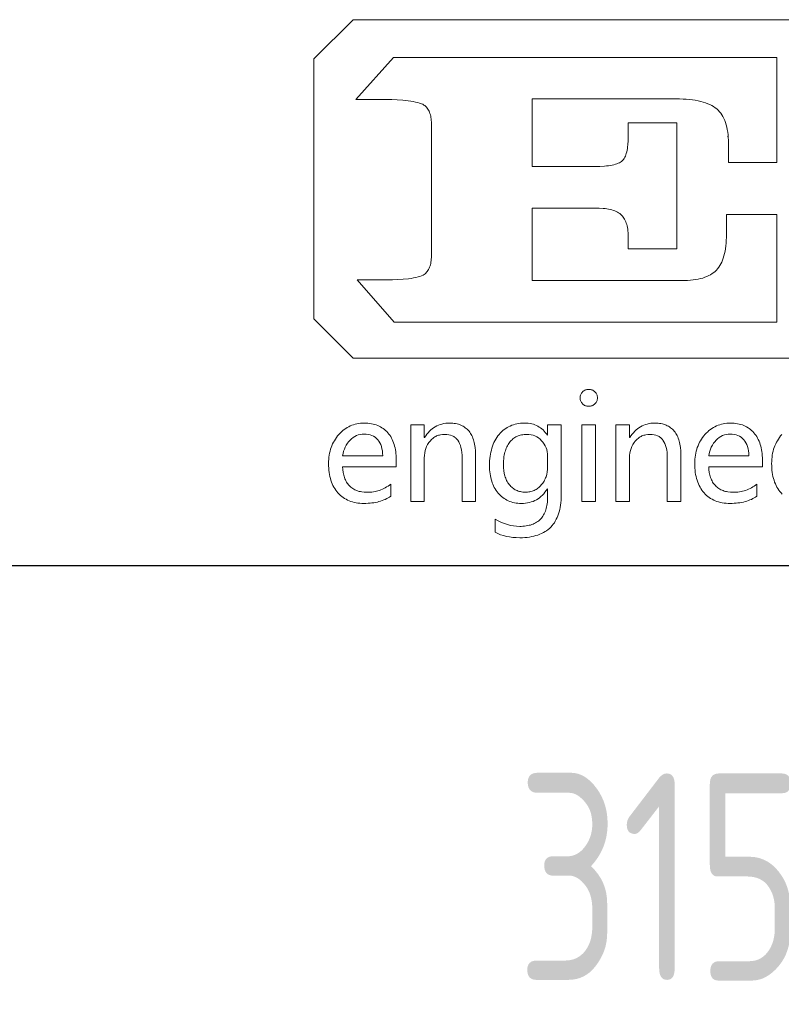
# Model space of a CAD drawing. Header units: millimetres. Extents: x -91 to 1382, y -18 to 1022.
# Tile 5 of 9: x 1164 to 1228, y 68 to 151. Entities that reach past the tile are written whole.
import ezdxf
from ezdxf.enums import TextEntityAlignment as Align

# ---------------------------------------------------------------- set-up
doc = ezdxf.new("R2010")
doc.units = ezdxf.units.MM
doc.header["$LTSCALE"] = 35
for name, color, linetype in [('1轮廓实线层', 7, 'Continuous'), ('6文字层', 3, 'Continuous'), ('图层 1', 7, 'Continuous'), ('图框层', 7, 'Continuous')]:
    doc.layers.add(name, color=color, linetype=linetype)
doc.styles.add('PC_TEXTSTYLE', font='isocp.shx', dxfattribs={"width": 0.8, "bigfont": 'hzfs.shx'})

# ---------------------------------------------------------------- blocks, each defined once
blk = doc.blocks.new('PC_TITLE_BLOCK')
for q in [(-40.396, 40.365), (-40.394, 40.343)]:
    blk.add_line((-40.396, 40.343), q)
at = {"layer": '1轮廓实线层'}
blk.add_line((-60, 30), (0, 30), dxfattribs=at)
at = {"layer": '图层 1', "lineweight": 0}
for p, q in [((-50.392, 42.226), (-49.444, 43.174)), ((-49.444, 43.174), (-32.306, 43.174)), ((-49.444, 43.174), (-49.444, 43.174)), ((-50.392, 35.95), (-50.392, 42.226)), ((-49.383, 41.246), (-48.472, 42.263)), ((-48.472, 42.263), (-45.127, 42.263)), ((-45.127, 42.263), (-39.218, 42.263)), ((-39.218, 42.263), (-39.218, 40.998)), ((-48.628, 41.246), (-49.383, 41.246)), ((-48.512, 41.244), (-48.628, 41.246)), ((-48.383, 41.239), (-48.512, 41.244)), ((-48.248, 41.228), (-48.383, 41.239)), ((-48.116, 41.215), (-48.248, 41.228)), ((-48.052, 41.204), (-48.116, 41.215)), ((-47.994, 41.196), (-48.052, 41.204)), ((-47.936, 41.186), (-47.994, 41.196)), ((-47.884, 41.173), (-47.936, 41.186)), ((-47.839, 41.159), (-47.884, 41.173)), ((-47.796, 41.146), (-47.839, 41.159)), ((-47.762, 41.133), (-47.796, 41.146)), ((-47.736, 41.114), (-47.762, 41.133)), ((-41.65, 41.262), (-45.127, 41.262)), ((-45.127, 41.262), (-45.127, 39.631)), ((-41.565, 41.26), (-41.65, 41.262)), ((-41.483, 41.257), (-41.565, 41.26)), ((-41.404, 41.252), (-41.483, 41.257)), ((-41.328, 41.246), (-41.404, 41.252)), ((-41.256, 41.239), (-41.328, 41.246)), ((-41.188, 41.228), (-41.256, 41.239)), ((-41.122, 41.215), (-41.188, 41.228)), ((-41.058, 41.202), (-41.122, 41.215)), ((-40.998, 41.186), (-41.058, 41.202)), ((-40.942, 41.167), (-40.998, 41.186)), ((-40.889, 41.146), (-40.942, 41.167)), ((-40.839, 41.125), (-40.889, 41.146)), ((-40.792, 41.101), (-40.839, 41.125)), ((-47.715, 41.099), (-47.736, 41.114)), ((-47.693, 41.08), (-47.715, 41.099)), ((-47.675, 41.059), (-47.693, 41.08)), ((-47.656, 41.038), (-47.675, 41.059)), ((-47.641, 41.014), (-47.656, 41.038)), ((-47.625, 40.99), (-47.641, 41.014)), ((-47.612, 40.964), (-47.625, 40.99)), ((-47.601, 40.938), (-47.612, 40.964)), ((-47.59, 40.908), (-47.601, 40.938)), ((-47.58, 40.879), (-47.59, 40.908)), ((-40.749, 41.077), (-40.792, 41.101)), ((-40.71, 41.048), (-40.749, 41.077)), ((-40.67, 41.019), (-40.71, 41.048)), ((-40.638, 40.988), (-40.67, 41.019)), ((-40.604, 40.953), (-40.638, 40.988)), ((-40.575, 40.916), (-40.604, 40.953)), ((-40.549, 40.877), (-40.575, 40.916)), ((-39.218, 40.998), (-39.218, 39.728)), ((-47.572, 40.848), (-47.58, 40.879)), ((-47.567, 40.813), (-47.572, 40.848)), ((-47.561, 40.779), (-47.567, 40.813)), ((-47.559, 40.742), (-47.561, 40.779)), ((-47.556, 40.705), (-47.559, 40.742)), ((-47.556, 40.666), (-47.556, 40.705)), ((-47.556, 37.471), (-47.556, 40.666)), ((-42.806, 40.367), (-42.806, 40.681)), ((-42.806, 40.681), (-41.637, 40.681)), ((-41.637, 40.681), (-41.637, 39.163)), ((-40.522, 40.835), (-40.549, 40.877)), ((-40.498, 40.79), (-40.522, 40.835)), ((-40.477, 40.742), (-40.498, 40.79)), ((-40.459, 40.692), (-40.477, 40.742)), ((-40.443, 40.639), (-40.459, 40.692)), ((-40.427, 40.581), (-40.443, 40.639)), ((-40.417, 40.523), (-40.427, 40.581)), ((-40.406, 40.462), (-40.417, 40.523)), ((-40.398, 40.396), (-40.406, 40.462)), ((-42.817, 40.153), (-42.809, 40.256)), ((-42.809, 40.256), (-42.806, 40.367)), ((-40.393, 40.33), (-40.398, 40.396)), ((-40.39, 40.262), (-40.393, 40.33)), ((-40.388, 40.188), (-40.39, 40.262)), ((-40.388, 39.728), (-40.388, 40.188)), ((-42.864, 39.913), (-42.854, 39.945)), ((-42.854, 39.945), (-42.843, 39.982)), ((-42.843, 39.982), (-42.835, 40.021)), ((-42.835, 40.021), (-42.827, 40.064)), ((-42.827, 40.064), (-42.822, 40.106)), ((-42.822, 40.106), (-42.817, 40.153)), ((-43.081, 39.694), (-43.049, 39.707)), ((-43.049, 39.707), (-43.02, 39.72)), ((-43.02, 39.72), (-42.994, 39.734)), ((-42.994, 39.734), (-42.972, 39.747)), ((-42.972, 39.747), (-42.951, 39.765)), ((-42.951, 39.765), (-42.936, 39.781)), ((-42.936, 39.781), (-42.917, 39.802)), ((-42.917, 39.802), (-42.904, 39.826)), ((-42.904, 39.826), (-42.888, 39.852)), ((-42.888, 39.852), (-42.875, 39.881)), ((-42.875, 39.881), (-42.864, 39.913)), ((-39.218, 39.728), (-40.388, 39.728)), ((-45.127, 39.631), (-43.617, 39.631)), ((-43.617, 39.631), (-43.493, 39.633)), ((-43.493, 39.633), (-43.382, 39.638)), ((-43.382, 39.638), (-43.329, 39.644)), ((-43.329, 39.644), (-43.281, 39.649)), ((-43.281, 39.649), (-43.234, 39.657)), ((-43.234, 39.657), (-43.192, 39.665)), ((-43.192, 39.665), (-43.152, 39.673)), ((-43.152, 39.673), (-43.112, 39.683)), ((-43.112, 39.683), (-43.081, 39.694)), ((-41.637, 39.163), (-41.637, 37.645)), ((-43.617, 38.627), (-45.127, 38.627)), ((-45.127, 38.627), (-45.127, 36.874)), ((-43.511, 38.625), (-43.617, 38.627)), ((-43.413, 38.619), (-43.511, 38.625)), ((-43.366, 38.614), (-43.413, 38.619)), ((-43.321, 38.606), (-43.366, 38.614)), ((-43.279, 38.598), (-43.321, 38.606)), ((-43.239, 38.59), (-43.279, 38.598)), ((-43.2, 38.58), (-43.239, 38.59)), ((-43.165, 38.566), (-43.2, 38.58)), ((-43.131, 38.556), (-43.165, 38.566)), ((-43.099, 38.54), (-43.131, 38.556)), ((-43.068, 38.527), (-43.099, 38.54)), ((-43.038, 38.508), (-43.068, 38.527)), ((-43.012, 38.493), (-43.038, 38.508)), ((-42.988, 38.474), (-43.012, 38.493)), ((-42.967, 38.453), (-42.988, 38.474)), ((-42.946, 38.432), (-42.967, 38.453)), ((-42.928, 38.408), (-42.946, 38.432)), ((-42.909, 38.382), (-42.928, 38.408)), ((-42.893, 38.355), (-42.909, 38.382)), ((-42.877, 38.326), (-42.893, 38.355)), ((-42.864, 38.295), (-42.877, 38.326)), ((-42.854, 38.263), (-42.864, 38.295)), ((-40.435, 37.994), (-40.435, 38.474)), ((-40.435, 38.474), (-39.218, 38.474)), ((-39.218, 38.474), (-39.218, 37.175)), ((-42.843, 38.229), (-42.854, 38.263)), ((-42.833, 38.194), (-42.843, 38.229)), ((-42.825, 38.155), (-42.833, 38.194)), ((-42.819, 38.115), (-42.825, 38.155)), ((-42.814, 38.075), (-42.819, 38.115)), ((-42.809, 38.031), (-42.814, 38.075)), ((-42.809, 37.986), (-42.809, 38.031)), ((-42.806, 37.941), (-42.809, 37.986)), ((-42.806, 37.645), (-42.806, 37.941)), ((-40.446, 37.777), (-40.44, 37.846)), ((-40.44, 37.846), (-40.438, 37.92)), ((-40.438, 37.92), (-40.435, 37.994)), ((-41.637, 37.645), (-42.806, 37.645)), ((-40.483, 37.526), (-40.469, 37.584)), ((-40.469, 37.584), (-40.459, 37.645)), ((-40.459, 37.645), (-40.451, 37.711)), ((-40.451, 37.711), (-40.446, 37.777)), ((-47.572, 37.289), (-47.567, 37.323)), ((-47.567, 37.323), (-47.561, 37.357)), ((-47.561, 37.357), (-47.559, 37.394)), ((-47.559, 37.394), (-47.556, 37.431)), ((-47.556, 37.431), (-47.556, 37.471)), ((-40.572, 37.278), (-40.551, 37.32)), ((-40.551, 37.32), (-40.53, 37.368)), ((-40.53, 37.368), (-40.512, 37.418)), ((-40.512, 37.418), (-40.496, 37.471)), ((-40.496, 37.471), (-40.483, 37.526)), ((-47.672, 37.077), (-47.654, 37.098)), ((-47.654, 37.098), (-47.638, 37.12)), ((-47.638, 37.12), (-47.625, 37.146)), ((-47.625, 37.146), (-47.612, 37.172)), ((-47.612, 37.172), (-47.598, 37.199)), ((-47.598, 37.199), (-47.588, 37.228)), ((-47.588, 37.228), (-47.58, 37.257)), ((-47.58, 37.257), (-47.572, 37.289)), ((-40.744, 37.069), (-40.71, 37.096)), ((-40.71, 37.096), (-40.678, 37.127)), ((-40.678, 37.127), (-40.649, 37.162)), ((-40.649, 37.162), (-40.62, 37.196)), ((-40.62, 37.196), (-40.596, 37.236)), ((-40.596, 37.236), (-40.572, 37.278)), ((-39.218, 37.175), (-39.218, 35.871)), ((-48.454, 35.871), (-49.349, 36.89)), ((-49.349, 36.89), (-48.61, 36.89)), ((-48.61, 36.89), (-48.493, 36.893)), ((-48.493, 36.893), (-48.367, 36.898)), ((-48.367, 36.898), (-48.237, 36.908)), ((-48.237, 36.908), (-48.108, 36.922)), ((-48.108, 36.922), (-48.045, 36.929)), ((-48.045, 36.929), (-47.984, 36.94)), ((-47.984, 36.94), (-47.928, 36.951)), ((-47.928, 36.951), (-47.878, 36.964)), ((-47.878, 36.964), (-47.831, 36.974)), ((-47.831, 36.974), (-47.791, 36.99)), ((-47.791, 36.99), (-47.757, 37.003)), ((-47.757, 37.003), (-47.73, 37.019)), ((-47.73, 37.019), (-47.709, 37.038)), ((-47.709, 37.038), (-47.691, 37.056)), ((-47.691, 37.056), (-47.672, 37.077)), ((-45.127, 36.874), (-41.515, 36.874)), ((-41.515, 36.874), (-41.441, 36.877)), ((-41.441, 36.877), (-41.372, 36.879)), ((-41.372, 36.879), (-41.304, 36.885)), ((-41.304, 36.885), (-41.238, 36.89)), ((-41.238, 36.89), (-41.177, 36.9)), ((-41.177, 36.9), (-41.116, 36.911)), ((-41.116, 36.911), (-41.061, 36.924)), ((-41.061, 36.924), (-41.008, 36.937)), ((-41.008, 36.937), (-40.955, 36.956)), ((-40.955, 36.956), (-40.908, 36.974)), ((-40.908, 36.974), (-40.863, 36.995)), ((-40.863, 36.995), (-40.821, 37.017)), ((-40.821, 37.017), (-40.781, 37.043)), ((-40.781, 37.043), (-40.744, 37.069)), ((-49.444, 35.002), (-50.392, 35.95)), ((-39.218, 35.871), (-48.454, 35.871)), ((-48.454, 35.871), (-48.454, 35.871)), ((-9.094, 35.002), (-49.444, 35.002))]:
    blk.add_line(p, q, dxfattribs=at)
for points in [[(-43.965, 34.046), (-43.965, 34.067), (-43.963, 34.086), (-43.957, 34.107), (-43.952, 34.125), (-43.942, 34.144), (-43.934, 34.16), (-43.92, 34.176), (-43.907, 34.191), (-43.891, 34.205), (-43.876, 34.218), (-43.857, 34.228), (-43.841, 34.236), (-43.823, 34.242), (-43.802, 34.247), (-43.78, 34.25), (-43.759, 34.25), (-43.738, 34.25), (-43.717, 34.247), (-43.699, 34.242), (-43.677, 34.236), (-43.659, 34.228), (-43.643, 34.218), (-43.625, 34.205), (-43.611, 34.191), (-43.596, 34.178), (-43.582, 34.16), (-43.572, 34.144), (-43.564, 34.125), (-43.559, 34.107), (-43.553, 34.089), (-43.551, 34.067), (-43.548, 34.046), (-43.551, 34.023), (-43.553, 34.004), (-43.559, 33.983), (-43.564, 33.964), (-43.572, 33.948), (-43.582, 33.93), (-43.596, 33.914), (-43.611, 33.901), (-43.625, 33.885), (-43.643, 33.875), (-43.659, 33.864), (-43.677, 33.856), (-43.699, 33.851), (-43.717, 33.846), (-43.738, 33.843), (-43.759, 33.843), (-43.78, 33.843), (-43.802, 33.846), (-43.823, 33.851), (-43.841, 33.856), (-43.86, 33.864), (-43.876, 33.875), (-43.891, 33.885), (-43.907, 33.901), (-43.92, 33.914), (-43.934, 33.93), (-43.944, 33.948), (-43.952, 33.964), (-43.957, 33.983), (-43.963, 34.004), (-43.965, 34.023), (-43.965, 34.046), (-43.965, 34.046)], [(-48.404, 32.383), (-49.7, 32.383), (-49.695, 32.312), (-49.687, 32.243), (-49.679, 32.211), (-49.671, 32.18), (-49.663, 32.151), (-49.655, 32.121), (-49.645, 32.092), (-49.631, 32.066), (-49.618, 32.04), (-49.605, 32.013), (-49.589, 31.989), (-49.573, 31.968), (-49.555, 31.944), (-49.536, 31.926), (-49.518, 31.905), (-49.497, 31.886), (-49.476, 31.871), (-49.452, 31.855), (-49.428, 31.839), (-49.404, 31.826), (-49.378, 31.815), (-49.352, 31.805), (-49.325, 31.794), (-49.296, 31.786), (-49.267, 31.781), (-49.238, 31.773), (-49.175, 31.768), (-49.106, 31.765), (-49.069, 31.765), (-49.029, 31.768), (-48.992, 31.77), (-48.955, 31.776), (-48.916, 31.784), (-48.882, 31.791), (-48.845, 31.802), (-48.808, 31.812), (-48.773, 31.826), (-48.739, 31.842), (-48.702, 31.857), (-48.668, 31.876), (-48.636, 31.894), (-48.602, 31.916), (-48.567, 31.939), (-48.536, 31.963), (-48.536, 31.67), (-48.567, 31.649), (-48.599, 31.63), (-48.633, 31.612), (-48.668, 31.593), (-48.705, 31.58), (-48.742, 31.564), (-48.781, 31.551), (-48.821, 31.541), (-48.86, 31.53), (-48.903, 31.522), (-48.948, 31.514), (-48.992, 31.509), (-49.037, 31.503), (-49.085, 31.501), (-49.135, 31.498), (-49.183, 31.498), (-49.233, 31.498), (-49.28, 31.501), (-49.328, 31.506), (-49.373, 31.514), (-49.418, 31.522), (-49.46, 31.533), (-49.502, 31.546), (-49.542, 31.562), (-49.579, 31.578), (-49.616, 31.596), (-49.653, 31.617), (-49.687, 31.641), (-49.719, 31.665), (-49.75, 31.691), (-49.782, 31.72), (-49.811, 31.752), (-49.837, 31.784), (-49.864, 31.818), (-49.888, 31.855), (-49.909, 31.892), (-49.93, 31.931), (-49.948, 31.971), (-49.964, 32.013), (-49.98, 32.055), (-49.993, 32.1), (-50.004, 32.148), (-50.014, 32.195), (-50.022, 32.246), (-50.027, 32.296), (-50.033, 32.348), (-50.035, 32.401), (-50.035, 32.457), (-50.035, 32.51), (-50.033, 32.562), (-50.027, 32.613), (-50.02, 32.663), (-50.012, 32.71), (-50.001, 32.755), (-49.988, 32.803), (-49.975, 32.845), (-49.956, 32.89), (-49.94, 32.932), (-49.919, 32.972), (-49.895, 33.011), (-49.872, 33.051), (-49.845, 33.088), (-49.819, 33.125), (-49.79, 33.159), (-49.758, 33.193), (-49.726, 33.225), (-49.692, 33.254), (-49.658, 33.281), (-49.624, 33.304), (-49.587, 33.328), (-49.55, 33.349), (-49.513, 33.368), (-49.473, 33.384), (-49.433, 33.397), (-49.394, 33.407), (-49.352, 33.418), (-49.309, 33.426), (-49.264, 33.431), (-49.219, 33.434), (-49.175, 33.436), (-49.13, 33.434), (-49.087, 33.431), (-49.045, 33.426), (-49.003, 33.42), (-48.963, 33.413), (-48.924, 33.402), (-48.887, 33.391), (-48.852, 33.378), (-48.816, 33.362), (-48.784, 33.344), (-48.75, 33.325), (-48.72, 33.304), (-48.689, 33.281), (-48.662, 33.257), (-48.633, 33.23), (-48.607, 33.201), (-48.583, 33.172), (-48.559, 33.141), (-48.538, 33.109), (-48.52, 33.075), (-48.501, 33.038), (-48.483, 33.001), (-48.47, 32.961), (-48.454, 32.921), (-48.443, 32.879), (-48.433, 32.837), (-48.425, 32.792), (-48.417, 32.747), (-48.412, 32.7), (-48.406, 32.652), (-48.404, 32.599), (-48.404, 32.549), (-48.404, 32.383), (-48.404, 32.383)], [(-46.489, 31.541), (-46.817, 31.541), (-46.817, 32.594), (-46.817, 32.663), (-46.822, 32.729), (-46.83, 32.787), (-46.843, 32.845), (-46.856, 32.895), (-46.875, 32.943), (-46.896, 32.985), (-46.92, 33.022), (-46.933, 33.04), (-46.949, 33.056), (-46.962, 33.069), (-46.978, 33.085), (-46.996, 33.098), (-47.012, 33.109), (-47.031, 33.119), (-47.052, 33.13), (-47.091, 33.143), (-47.136, 33.156), (-47.184, 33.162), (-47.234, 33.164), (-47.287, 33.162), (-47.337, 33.154), (-47.361, 33.148), (-47.385, 33.143), (-47.408, 33.133), (-47.429, 33.125), (-47.451, 33.114), (-47.472, 33.101), (-47.493, 33.088), (-47.514, 33.075), (-47.551, 33.04), (-47.588, 33.003), (-47.619, 32.964), (-47.649, 32.919), (-47.672, 32.871), (-47.691, 32.821), (-47.707, 32.771), (-47.717, 32.716), (-47.725, 32.657), (-47.728, 32.597), (-47.728, 31.541), (-48.055, 31.541), (-48.055, 33.391), (-47.728, 33.391), (-47.728, 33.085), (-47.72, 33.085), (-47.693, 33.127), (-47.664, 33.167), (-47.635, 33.204), (-47.604, 33.238), (-47.572, 33.27), (-47.538, 33.299), (-47.501, 33.325), (-47.464, 33.349), (-47.424, 33.368), (-47.385, 33.386), (-47.342, 33.402), (-47.3, 33.413), (-47.255, 33.423), (-47.21, 33.431), (-47.163, 33.434), (-47.113, 33.436), (-47.076, 33.434), (-47.039, 33.431), (-47.004, 33.428), (-46.97, 33.423), (-46.936, 33.415), (-46.904, 33.407), (-46.875, 33.399), (-46.843, 33.386), (-46.817, 33.373), (-46.788, 33.36), (-46.761, 33.344), (-46.738, 33.325), (-46.714, 33.307), (-46.69, 33.286), (-46.669, 33.265), (-46.648, 33.241), (-46.629, 33.214), (-46.611, 33.188), (-46.595, 33.162), (-46.579, 33.133), (-46.566, 33.101), (-46.553, 33.069), (-46.54, 33.035), (-46.529, 33.001), (-46.521, 32.964), (-46.513, 32.927), (-46.505, 32.887), (-46.5, 32.848), (-46.492, 32.763), (-46.489, 32.673), (-46.489, 31.541), (-46.489, 31.541)], [(-44.425, 31.696), (-44.425, 31.633), (-44.427, 31.572), (-44.433, 31.512), (-44.441, 31.456), (-44.448, 31.401), (-44.459, 31.348), (-44.472, 31.295), (-44.485, 31.247), (-44.504, 31.2), (-44.522, 31.155), (-44.541, 31.113), (-44.565, 31.071), (-44.588, 31.031), (-44.615, 30.994), (-44.644, 30.96), (-44.673, 30.925), (-44.705, 30.894), (-44.739, 30.865), (-44.776, 30.838), (-44.813, 30.815), (-44.852, 30.791), (-44.895, 30.77), (-44.94, 30.751), (-44.984, 30.733), (-45.032, 30.719), (-45.082, 30.706), (-45.135, 30.696), (-45.188, 30.685), (-45.243, 30.677), (-45.301, 30.674), (-45.359, 30.669), (-45.42, 30.669), (-45.507, 30.672), (-45.589, 30.677), (-45.668, 30.688), (-45.742, 30.701), (-45.816, 30.719), (-45.887, 30.741), (-45.956, 30.767), (-46.019, 30.799), (-46.019, 31.115), (-45.943, 31.073), (-45.866, 31.039), (-45.792, 31.01), (-45.716, 30.986), (-45.645, 30.965), (-45.571, 30.952), (-45.499, 30.944), (-45.425, 30.941), (-45.386, 30.941), (-45.346, 30.944), (-45.307, 30.949), (-45.27, 30.952), (-45.233, 30.96), (-45.198, 30.968), (-45.164, 30.975), (-45.132, 30.986), (-45.101, 30.997), (-45.072, 31.01), (-45.043, 31.026), (-45.016, 31.041), (-44.99, 31.06), (-44.966, 31.079), (-44.942, 31.097), (-44.921, 31.118), (-44.9, 31.142), (-44.881, 31.166), (-44.863, 31.192), (-44.847, 31.218), (-44.831, 31.247), (-44.818, 31.277), (-44.805, 31.308), (-44.794, 31.34), (-44.784, 31.374), (-44.776, 31.411), (-44.768, 31.446), (-44.763, 31.485), (-44.757, 31.525), (-44.755, 31.564), (-44.752, 31.607), (-44.752, 31.652), (-44.752, 31.847), (-44.757, 31.847), (-44.786, 31.805), (-44.815, 31.765), (-44.845, 31.728), (-44.876, 31.694), (-44.911, 31.662), (-44.945, 31.633), (-44.982, 31.609), (-45.021, 31.586), (-45.061, 31.564), (-45.103, 31.546), (-45.145, 31.533), (-45.19, 31.52), (-45.238, 31.509), (-45.285, 31.503), (-45.336, 31.498), (-45.388, 31.498), (-45.431, 31.498), (-45.473, 31.501), (-45.512, 31.506), (-45.552, 31.514), (-45.592, 31.522), (-45.629, 31.533), (-45.666, 31.546), (-45.703, 31.559), (-45.737, 31.578), (-45.769, 31.596), (-45.8, 31.614), (-45.832, 31.638), (-45.861, 31.662), (-45.89, 31.688), (-45.919, 31.718), (-45.945, 31.746), (-45.969, 31.778), (-45.993, 31.812), (-46.017, 31.847), (-46.038, 31.881), (-46.056, 31.918), (-46.072, 31.958), (-46.088, 31.997), (-46.101, 32.037), (-46.114, 32.079), (-46.125, 32.121), (-46.133, 32.166), (-46.141, 32.211), (-46.146, 32.259), (-46.151, 32.309), (-46.154, 32.356), (-46.154, 32.409), (-46.154, 32.467), (-46.151, 32.523), (-46.146, 32.578), (-46.141, 32.634), (-46.133, 32.684), (-46.122, 32.737), (-46.109, 32.784), (-46.096, 32.832), (-46.08, 32.879), (-46.064, 32.924), (-46.046, 32.966), (-46.025, 33.009), (-46.001, 33.048), (-45.977, 33.088), (-45.951, 33.125), (-45.924, 33.159), (-45.893, 33.193), (-45.864, 33.225), (-45.832, 33.254), (-45.798, 33.281), (-45.763, 33.304), (-45.729, 33.328), (-45.692, 33.349), (-45.655, 33.365), (-45.615, 33.384), (-45.573, 33.397), (-45.534, 33.407), (-45.491, 33.418), (-45.446, 33.426), (-45.402, 33.431), (-45.354, 33.434), (-45.307, 33.436), (-45.262, 33.434), (-45.219, 33.431), (-45.175, 33.426), (-45.135, 33.418), (-45.095, 33.407), (-45.056, 33.394), (-45.021, 33.378), (-44.984, 33.362), (-44.953, 33.341), (-44.921, 33.32), (-44.889, 33.296), (-44.86, 33.27), (-44.831, 33.241), (-44.808, 33.209), (-44.781, 33.178), (-44.757, 33.141), (-44.752, 33.141), (-44.752, 33.391), (-44.425, 33.391), (-44.425, 31.696), (-44.425, 31.696)], [(-43.928, 31.541), (-43.928, 33.391), (-43.598, 33.391), (-43.598, 31.541), (-43.928, 31.541), (-43.928, 31.541)], [(-41.536, 31.541), (-41.864, 31.541), (-41.864, 32.594), (-41.864, 32.663), (-41.869, 32.729), (-41.877, 32.787), (-41.887, 32.845), (-41.903, 32.895), (-41.922, 32.943), (-41.943, 32.985), (-41.967, 33.022), (-41.98, 33.04), (-41.996, 33.056), (-42.009, 33.069), (-42.025, 33.085), (-42.043, 33.098), (-42.059, 33.109), (-42.077, 33.119), (-42.096, 33.13), (-42.138, 33.143), (-42.183, 33.156), (-42.228, 33.162), (-42.281, 33.164), (-42.334, 33.162), (-42.384, 33.154), (-42.407, 33.148), (-42.431, 33.143), (-42.452, 33.133), (-42.476, 33.125), (-42.497, 33.114), (-42.518, 33.101), (-42.539, 33.088), (-42.561, 33.075), (-42.598, 33.04), (-42.635, 33.003), (-42.666, 32.964), (-42.695, 32.919), (-42.719, 32.871), (-42.738, 32.821), (-42.753, 32.771), (-42.764, 32.716), (-42.772, 32.657), (-42.772, 32.597), (-42.772, 31.541), (-43.102, 31.541), (-43.102, 33.391), (-42.772, 33.391), (-42.772, 33.085), (-42.767, 33.085), (-42.74, 33.127), (-42.711, 33.167), (-42.682, 33.204), (-42.65, 33.238), (-42.616, 33.27), (-42.582, 33.299), (-42.547, 33.325), (-42.51, 33.349), (-42.471, 33.368), (-42.431, 33.386), (-42.389, 33.402), (-42.347, 33.413), (-42.302, 33.423), (-42.257, 33.431), (-42.207, 33.434), (-42.159, 33.436), (-42.122, 33.434), (-42.085, 33.431), (-42.051, 33.428), (-42.017, 33.423), (-41.982, 33.415), (-41.951, 33.407), (-41.919, 33.399), (-41.89, 33.386), (-41.864, 33.373), (-41.835, 33.36), (-41.808, 33.344), (-41.784, 33.325), (-41.761, 33.307), (-41.737, 33.286), (-41.716, 33.265), (-41.695, 33.241), (-41.676, 33.214), (-41.658, 33.188), (-41.642, 33.162), (-41.626, 33.133), (-41.61, 33.101), (-41.6, 33.069), (-41.586, 33.035), (-41.576, 33.001), (-41.568, 32.964), (-41.56, 32.927), (-41.552, 32.887), (-41.547, 32.848), (-41.539, 32.763), (-41.536, 32.673), (-41.536, 31.541), (-41.536, 31.541)], [(-39.569, 32.383), (-40.863, 32.383), (-40.86, 32.312), (-40.85, 32.243), (-40.844, 32.211), (-40.836, 32.18), (-40.829, 32.151), (-40.821, 32.121), (-40.807, 32.092), (-40.797, 32.066), (-40.784, 32.04), (-40.77, 32.013), (-40.755, 31.989), (-40.739, 31.968), (-40.72, 31.944), (-40.702, 31.926), (-40.683, 31.905), (-40.662, 31.886), (-40.641, 31.871), (-40.617, 31.855), (-40.594, 31.839), (-40.57, 31.826), (-40.543, 31.815), (-40.517, 31.805), (-40.491, 31.794), (-40.462, 31.786), (-40.432, 31.781), (-40.403, 31.773), (-40.34, 31.768), (-40.271, 31.765), (-40.234, 31.765), (-40.195, 31.768), (-40.158, 31.77), (-40.118, 31.776), (-40.081, 31.784), (-40.047, 31.791), (-40.01, 31.802), (-39.973, 31.812), (-39.939, 31.826), (-39.902, 31.842), (-39.867, 31.857), (-39.833, 31.876), (-39.801, 31.894), (-39.767, 31.916), (-39.733, 31.939), (-39.701, 31.963), (-39.701, 31.67), (-39.733, 31.649), (-39.764, 31.63), (-39.799, 31.612), (-39.833, 31.593), (-39.87, 31.58), (-39.907, 31.564), (-39.947, 31.551), (-39.986, 31.541), (-40.026, 31.53), (-40.068, 31.522), (-40.113, 31.514), (-40.158, 31.509), (-40.203, 31.503), (-40.25, 31.501), (-40.298, 31.498), (-40.348, 31.498), (-40.398, 31.498), (-40.446, 31.501), (-40.493, 31.506), (-40.538, 31.514), (-40.583, 31.522), (-40.625, 31.533), (-40.667, 31.546), (-40.707, 31.562), (-40.744, 31.578), (-40.781, 31.596), (-40.818, 31.617), (-40.852, 31.641), (-40.884, 31.665), (-40.916, 31.691), (-40.947, 31.72), (-40.976, 31.752), (-41.003, 31.784), (-41.029, 31.818), (-41.053, 31.855), (-41.074, 31.892), (-41.095, 31.931), (-41.114, 31.971), (-41.13, 32.013), (-41.145, 32.055), (-41.159, 32.1), (-41.169, 32.148), (-41.18, 32.195), (-41.188, 32.246), (-41.193, 32.296), (-41.198, 32.348), (-41.201, 32.401), (-41.201, 32.457), (-41.201, 32.51), (-41.196, 32.562), (-41.193, 32.613), (-41.185, 32.663), (-41.177, 32.71), (-41.166, 32.755), (-41.153, 32.803), (-41.14, 32.845), (-41.122, 32.89), (-41.103, 32.932), (-41.085, 32.972), (-41.061, 33.011), (-41.037, 33.051), (-41.011, 33.088), (-40.984, 33.125), (-40.955, 33.159), (-40.924, 33.193), (-40.889, 33.225), (-40.858, 33.254), (-40.823, 33.281), (-40.789, 33.304), (-40.752, 33.328), (-40.715, 33.349), (-40.678, 33.368), (-40.638, 33.384), (-40.599, 33.397), (-40.557, 33.407), (-40.517, 33.418), (-40.475, 33.426), (-40.43, 33.431), (-40.385, 33.434), (-40.34, 33.436), (-40.295, 33.434), (-40.253, 33.431), (-40.211, 33.426), (-40.168, 33.42), (-40.129, 33.413), (-40.089, 33.402), (-40.052, 33.391), (-40.018, 33.378), (-39.981, 33.362), (-39.949, 33.344), (-39.915, 33.325), (-39.886, 33.304), (-39.854, 33.281), (-39.828, 33.257), (-39.799, 33.23), (-39.772, 33.201), (-39.749, 33.172), (-39.725, 33.141), (-39.704, 33.109), (-39.683, 33.075), (-39.667, 33.038), (-39.648, 33.001), (-39.632, 32.961), (-39.619, 32.921), (-39.609, 32.879), (-39.598, 32.837), (-39.59, 32.792), (-39.582, 32.747), (-39.577, 32.7), (-39.572, 32.652), (-39.569, 32.599), (-39.569, 32.549), (-39.569, 32.383), (-39.569, 32.383)], [(-39.091, 31.72), (-39.118, 31.752), (-39.147, 31.784), (-39.17, 31.818), (-39.194, 31.855), (-39.218, 31.892), (-39.236, 31.931), (-39.255, 31.971), (-39.273, 32.013), (-39.287, 32.055), (-39.3, 32.1), (-39.313, 32.148), (-39.321, 32.195), (-39.329, 32.246), (-39.337, 32.296), (-39.339, 32.348), (-39.342, 32.401), (-39.345, 32.457), (-39.342, 32.51), (-39.339, 32.562), (-39.334, 32.613), (-39.329, 32.663), (-39.321, 32.71), (-39.31, 32.755), (-39.297, 32.803), (-39.281, 32.845), (-39.265, 32.89), (-39.247, 32.932), (-39.229, 32.972), (-39.205, 33.011), (-39.181, 33.051), (-39.155, 33.088), (-39.128, 33.125), (-39.097, 33.159)], [(-48.731, 32.647), (-48.734, 32.708), (-48.739, 32.763), (-48.75, 32.818), (-48.763, 32.869), (-48.779, 32.916), (-48.8, 32.958), (-48.823, 32.998), (-48.85, 33.035), (-48.882, 33.067), (-48.916, 33.093), (-48.953, 33.117), (-48.992, 33.138), (-49.035, 33.151), (-49.08, 33.162), (-49.13, 33.17), (-49.18, 33.172), (-49.227, 33.17), (-49.275, 33.162), (-49.32, 33.151), (-49.362, 33.135), (-49.404, 33.114), (-49.444, 33.09), (-49.484, 33.059), (-49.518, 33.027), (-49.552, 32.987), (-49.584, 32.948), (-49.61, 32.903), (-49.637, 32.858), (-49.655, 32.808), (-49.674, 32.758), (-49.687, 32.702), (-49.7, 32.647), (-48.731, 32.647), (-48.731, 32.647)], [(-44.752, 32.642), (-44.755, 32.694), (-44.76, 32.745), (-44.771, 32.795), (-44.786, 32.842), (-44.808, 32.887), (-44.831, 32.929), (-44.863, 32.972), (-44.895, 33.011), (-44.934, 33.046), (-44.974, 33.077), (-45.013, 33.104), (-45.058, 33.125), (-45.103, 33.143), (-45.151, 33.154), (-45.201, 33.162), (-45.254, 33.164), (-45.288, 33.164), (-45.32, 33.162), (-45.349, 33.156), (-45.38, 33.151), (-45.41, 33.146), (-45.439, 33.138), (-45.465, 33.127), (-45.491, 33.114), (-45.518, 33.101), (-45.542, 33.088), (-45.565, 33.072), (-45.589, 33.053), (-45.61, 33.035), (-45.631, 33.014), (-45.652, 32.993), (-45.671, 32.969), (-45.689, 32.943), (-45.705, 32.916), (-45.721, 32.89), (-45.734, 32.861), (-45.75, 32.832), (-45.761, 32.8), (-45.771, 32.768), (-45.782, 32.734), (-45.79, 32.7), (-45.798, 32.665), (-45.806, 32.628), (-45.811, 32.591), (-45.816, 32.512), (-45.819, 32.428), (-45.816, 32.356), (-45.811, 32.288), (-45.8, 32.222), (-45.784, 32.161), (-45.774, 32.132), (-45.763, 32.103), (-45.753, 32.076), (-45.74, 32.05), (-45.724, 32.024), (-45.711, 31.997), (-45.692, 31.974), (-45.676, 31.95), (-45.658, 31.929), (-45.639, 31.908), (-45.618, 31.889), (-45.597, 31.871), (-45.576, 31.855), (-45.555, 31.839), (-45.531, 31.826), (-45.507, 31.815), (-45.483, 31.805), (-45.46, 31.794), (-45.433, 31.786), (-45.407, 31.781), (-45.38, 31.776), (-45.351, 31.77), (-45.322, 31.77), (-45.293, 31.768), (-45.264, 31.77), (-45.235, 31.77), (-45.206, 31.776), (-45.18, 31.778), (-45.153, 31.786), (-45.127, 31.794), (-45.101, 31.802), (-45.077, 31.812), (-45.053, 31.823), (-45.029, 31.836), (-45.006, 31.85), (-44.984, 31.865), (-44.963, 31.884), (-44.942, 31.902), (-44.921, 31.921), (-44.903, 31.942), (-44.884, 31.966), (-44.866, 31.987), (-44.85, 32.01), (-44.837, 32.034), (-44.823, 32.061), (-44.81, 32.087), (-44.8, 32.114), (-44.789, 32.14), (-44.773, 32.198), (-44.76, 32.256), (-44.755, 32.319), (-44.752, 32.385), (-44.752, 32.642), (-44.752, 32.642)], [(-39.897, 32.647), (-39.899, 32.708), (-39.904, 32.763), (-39.915, 32.818), (-39.928, 32.869), (-39.944, 32.916), (-39.965, 32.958), (-39.989, 32.998), (-40.015, 33.035), (-40.047, 33.067), (-40.081, 33.093), (-40.118, 33.117), (-40.158, 33.138), (-40.2, 33.151), (-40.245, 33.162), (-40.295, 33.17), (-40.345, 33.172), (-40.393, 33.17), (-40.44, 33.162), (-40.485, 33.151), (-40.528, 33.135), (-40.57, 33.114), (-40.609, 33.09), (-40.649, 33.059), (-40.683, 33.027), (-40.718, 32.987), (-40.749, 32.948), (-40.776, 32.903), (-40.802, 32.858), (-40.821, 32.808), (-40.839, 32.758), (-40.852, 32.702), (-40.863, 32.647), (-39.897, 32.647), (-39.897, 32.647)]]:
    blk.add_lwpolyline(points, dxfattribs=at)
at = {"layer": '6文字层', "style": 'PC_TEXTSTYLE', "flags": 8}
for tag, height, width, p, p2 in [('产品名称或材料标记', 7, 0.600652, (-113.463, 28.635), (-66.422, 28.635)), ('图样名称', 5, 2.004495, (-54.785, 19.978), (-5.268, 19.978)), ('标准化', 3.5, 1.023147, (-133.835, 15.372), (-120.752, 15.372)), ('重量', 3.5, 1.408247, (-88.457, 7.542), (-76.549, 7.542)), ('比例', 3.5, 1.385287, (-73.354, 7.542), (-61.929, 7.542)), ('图样代号', 5, 2.006536, (-54.785, 5.63), (-5.516, 5.63)), ('审核', 3.5, 1.579393, (-163.989, 5.367), (-150.634, 5.367)), ('共几页', 3.5, 0.557144, (-108.073, 0.625), (-101.045, 0.625)), ('工艺', 3.5, 1.621807, (-164.21, 0.371), (-150.891, 0.371)), ('日期', 3.5, 1.560088, (-133.835, 0.371), (-120.752, 0.371))]:
    blk.add_attdef(tag, text='', height=height, dxfattribs=dict(at, width=width)).set_placement(p, p2, align=Align.FIT)
at = {"layer": '6文字层', "style": 'PC_TEXTSTYLE', "width": 9.905045, "flags": 8}
blk.add_attdef('设计', text='', height=3.5, rotation=358.4644, dxfattribs=at).set_placement((-164.229, 15.372), (-150.367, 15), align=Align.FIT)
at = {"layer": '6文字层', "color": 3, "style": 'PC_TEXTSTYLE', "width": 0.56476, "flags": 8}
blk.add_attdef('第几页', text='', height=3.5, dxfattribs=at).set_placement((-78.287, 0.753), (-71.163, 0.753), align=Align.FIT)
at = {"layer": '6文字层', "ltscale": 10, "style": 'PC_TEXTSTYLE', "flags": 1}
blk.add_attdef('图纸张数', (-58.679, -0.492), '', height=2.5, dxfattribs=at)

msp = doc.modelspace()

# ---------------------------------------------------------------- block references
at = {"layer": '图框层'}
ref = msp.add_blockref('PC_TITLE_BLOCK', (1365, 0), dxfattribs=dict(at, xscale=3.5, yscale=3.5, zscale=3.5))
ref.add_attrib('图样名称', '315主动车轮装配', dxfattribs={"layer": '6文字层', "height": 17.5, "style": 'PC_TEXTSTYLE', "width": 0.8}).set_placement((1259.907, 69.922), align=Align.CENTER)

doc.saveas('drawing.dxf')
